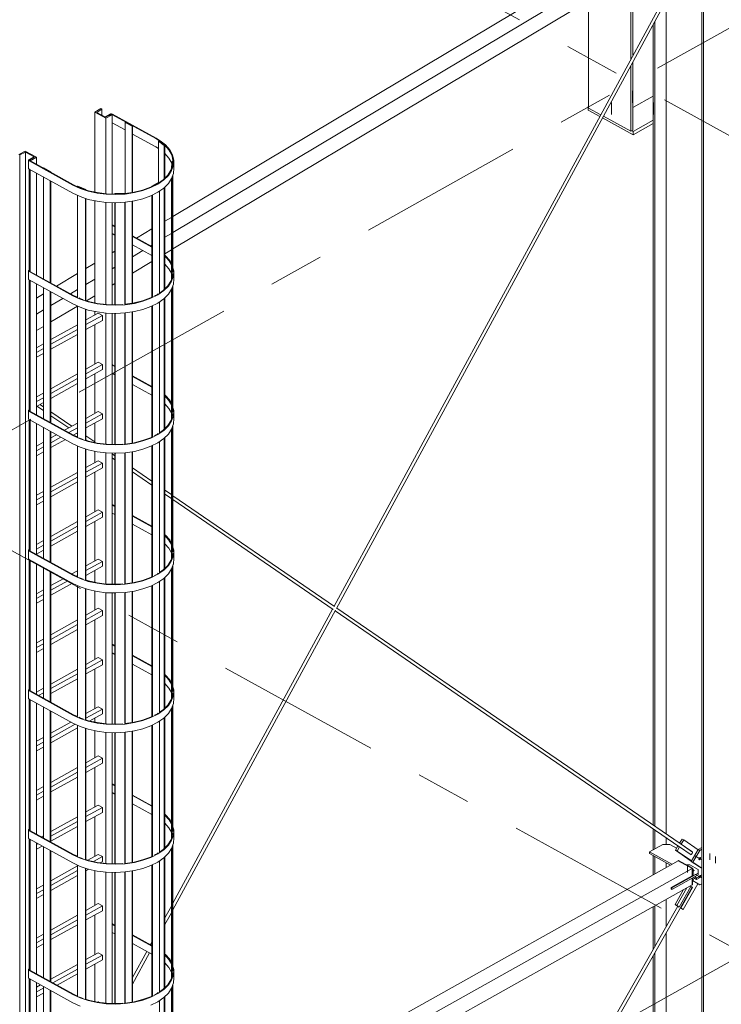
# Model space of a CAD drawing. Header units: millimetres. Extents: x -260 to 160, y -50 to 247.
# Tile 59 of 74: x 14 to 27, y 28 to 46. Entities that reach past the tile are written whole.
import ezdxf

# ---------------------------------------------------------------- set-up
doc = ezdxf.new("R2010")
doc.units = ezdxf.units.MM
for name, pattern in [('XKITLINE00', [0]), ('XKITLINE02', [4, 2, -2]), ('XKITLINE03', [6, 3, -1, 1, -1])]:
    doc.linetypes.add(name, pattern=pattern)
for name, color, linetype, lineweight in [('Element', 2, 'Continuous', 0), ('Spoina', 1, 'Continuous', 0), ('Śruba', 3, 'Continuous', 0)]:
    doc.layers.add(name, color=color, linetype=linetype, lineweight=lineweight)

msp = doc.modelspace()

# ---------------------------------------------------------------- hatches: boundary and pattern name
at = {"layer": 'Śruba'}
for points in [[(26.103, 30.915), (26.107, 30.92), (26.111, 30.924), (26.116, 30.927), (26.12, 30.929), (26.124, 30.93), (26.128, 30.93), (26.132, 30.929), (26.135, 30.926), (26.137, 30.923), (26.138, 30.919), (26.139, 30.914), (26.139, 30.908), (26.138, 30.903), (26.136, 30.897), (26.133, 30.891), (26.13, 30.886), (26.126, 30.881), (26.122, 30.877), (26.117, 30.874), (26.113, 30.872), (26.108, 30.871), (26.104, 30.871), (26.101, 30.872), (26.098, 30.875), (26.096, 30.878), (26.094, 30.882), (26.094, 30.887), (26.094, 30.892), (26.095, 30.898), (26.097, 30.904), (26.1, 30.909)], [(25.995, 30.671), (25.99, 30.672), (25.986, 30.673), (25.982, 30.675), (25.979, 30.677), (25.976, 30.68), (25.975, 30.682), (25.974, 30.685), (25.975, 30.688), (25.976, 30.69), (25.979, 30.693), (25.982, 30.695), (25.986, 30.696), (25.99, 30.698), (25.995, 30.698), (25.999, 30.699), (26.004, 30.698), (26.009, 30.698), (26.013, 30.696), (26.017, 30.695), (26.02, 30.693), (26.023, 30.69), (26.024, 30.688), (26.024, 30.685), (26.024, 30.682), (26.023, 30.68), (26.02, 30.677), (26.017, 30.675), (26.013, 30.673), (26.009, 30.672), (26.004, 30.671), (25.999, 30.671)], [(26.103, 30.586), (26.107, 30.591), (26.111, 30.595), (26.116, 30.598), (26.12, 30.6), (26.124, 30.601), (26.128, 30.601), (26.132, 30.6), (26.135, 30.598), (26.137, 30.594), (26.138, 30.59), (26.139, 30.585), (26.139, 30.58), (26.138, 30.574), (26.136, 30.568), (26.133, 30.563), (26.13, 30.558), (26.126, 30.553), (26.121, 30.549), (26.117, 30.546), (26.113, 30.543), (26.108, 30.542), (26.104, 30.543), (26.101, 30.544), (26.098, 30.546), (26.096, 30.549), (26.094, 30.554), (26.094, 30.558), (26.094, 30.564), (26.095, 30.57), (26.097, 30.575), (26.1, 30.581)]]:
    msp.add_hatch(color=256, dxfattribs=at).paths.add_polyline_path(points, flags=17)

# ---------------------------------------------------------------- linework, layer by layer
at = {"layer": 'Element', "linetype": 'XKITLINE00', "lineweight": 0}
for p, q in [((16.583, 42.529), (25.666, 47.958)), ((16.583, 42.238), (25.92, 47.818)), ((26.155, 14.248), (26.155, 47.715)), ((26.187, 47.697), (26.187, 14.231)), ((16.583, 41.941), (25.928, 47.526)), ((19.54, 35.427), (25.985, 47.314)), ((19.499, 35.471), (25.731, 46.963)), ((24.867, 45.37), (24.867, 46.892)), ((24.908, 45.446), (24.908, 46.916)), ((24.106, 44.489), (24.106, 46.437)), ((25.51, 31.345), (25.51, 46.437)), ((25.274, 31.507), (25.274, 46.002)), ((25.306, 31.485), (25.306, 46.061)), ((24.908, 44.093), (24.908, 45.327)), ((24.867, 44.07), (24.867, 45.251)), ((24.908, 44.503), (25.274, 44.708)), ((15.166, 44.417), (15.279, 44.481)), ((15.369, 44.305), (15.166, 44.417)), ((15.166, 42.97), (15.166, 44.417)), ((15.295, 44.472), (15.204, 44.413)), ((15.204, 44.413), (15.36, 44.327)), ((15.279, 44.481), (15.295, 44.472)), ((15.295, 44.363), (15.295, 44.472)), ((24.1, 44.514), (24.106, 44.517)), ((24.1, 44.455), (24.1, 44.514)), ((24.1, 44.514), (24.106, 44.512)), ((24.1, 44.455), (24.308, 44.341)), ((24.106, 44.489), (24.324, 44.369)), ((15.353, 44.331), (15.439, 44.379)), ((15.353, 44.331), (15.363, 44.325)), ((15.36, 44.327), (15.466, 44.377)), ((15.363, 44.325), (15.449, 44.373)), ((15.482, 44.369), (15.369, 44.305)), ((15.369, 42.94), (15.369, 44.305)), ((15.439, 44.379), (15.455, 44.384)), ((15.458, 44.376), (15.449, 44.373)), ((15.455, 44.384), (15.473, 44.384)), ((15.47, 44.376), (15.458, 44.376)), ((15.466, 44.377), (15.482, 44.369)), ((15.479, 44.373), (15.47, 44.376)), ((15.473, 44.384), (15.489, 44.379)), ((15.479, 44.373), (16.271, 43.937)), ((15.482, 42.935), (15.482, 44.369)), ((15.482, 44.223), (15.715, 44.095)), ((15.489, 44.379), (16.281, 43.943)), ((15.715, 44.232), (15.725, 44.238)), ((15.715, 44.232), (15.842, 44.162)), ((15.715, 42.942), (15.715, 44.232)), ((15.725, 44.238), (15.852, 44.168)), ((24.358, 44.313), (24.912, 44.008)), ((24.374, 44.342), (24.867, 44.07)), ((24.912, 44.067), (25.274, 44.27)), ((15.842, 44.162), (15.852, 44.168)), ((15.842, 42.961), (15.842, 44.162)), ((15.852, 42.962), (15.852, 44.168)), ((24.867, 44.07), (24.908, 44.093)), ((24.887, 44.081), (24.912, 44.067)), ((24.912, 44.008), (25.274, 44.211)), ((24.912, 44.067), (24.912, 44.008)), ((15.852, 44.019), (16.271, 43.789)), ((16.271, 43.937), (16.341, 43.895)), ((16.281, 43.943), (16.352, 43.9)), ((16.335, 43.898), (16.323, 43.894)), ((16.323, 43.894), (16.426, 43.813)), ((16.323, 43.147), (16.323, 43.894)), ((16.438, 43.817), (16.335, 43.898)), ((16.438, 43.818), (16.341, 43.895)), ((16.352, 43.9), (16.45, 43.822)), ((13.795, 43.649), (13.909, 43.713)), ((13.917, 43.691), (13.811, 43.641)), ((14.111, 43.601), (13.909, 43.713)), ((13.917, 2.418), (13.917, 43.691)), ((14.073, 43.605), (13.917, 43.691)), ((16.271, 43.789), (16.323, 43.757)), ((16.426, 43.813), (16.438, 43.817)), ((16.426, 43.215), (16.426, 43.813)), ((16.511, 43.733), (16.438, 43.818)), ((16.438, 43.226), (16.438, 43.817)), ((16.45, 43.822), (16.525, 43.736)), ((16.56, 43.643), (16.511, 43.733)), ((16.525, 43.736), (16.574, 43.645)), ((13.811, 43.641), (13.795, 43.649)), ((13.811, 2.368), (13.811, 43.641)), ((13.971, 43.552), (13.98, 43.561)), ((13.971, 43.542), (13.971, 43.552)), ((13.971, 43.404), (13.971, 43.552)), ((13.981, 43.533), (13.971, 43.542)), ((13.98, 43.561), (14.066, 43.609)), ((13.981, 43.533), (14.772, 43.097)), ((13.983, 43.546), (14.073, 43.605)), ((13.998, 43.537), (13.983, 43.546)), ((13.991, 43.556), (13.985, 43.55)), ((13.985, 43.55), (13.985, 43.544)), ((13.985, 43.544), (13.991, 43.539)), ((13.991, 43.556), (14.076, 43.604)), ((13.991, 43.539), (14.782, 43.103)), ((14.111, 43.601), (13.998, 43.537)), ((13.998, 43.535), (13.998, 43.537)), ((14.066, 43.609), (14.076, 43.604)), ((14.111, 43.472), (14.111, 43.601)), ((16.438, 43.669), (16.511, 43.585)), ((16.511, 43.585), (16.56, 43.495)), ((16.569, 43.522), (16.554, 43.423)), ((16.582, 43.55), (16.56, 43.643)), ((16.583, 43.521), (16.569, 43.522)), ((16.569, 43.422), (16.583, 43.521)), ((16.574, 43.645), (16.596, 43.55)), ((16.577, 43.456), (16.582, 43.55)), ((16.596, 43.55), (16.591, 43.455)), ((16.596, 43.402), (16.596, 43.55)), ((13.971, 43.404), (13.971, 43.394)), ((13.971, 43.394), (13.981, 43.385)), ((13.981, 43.385), (14.772, 42.949)), ((13.983, 41.542), (13.983, 43.384)), ((13.998, 41.53), (13.998, 43.375)), ((14.237, 43.403), (14.247, 43.409)), ((14.237, 43.403), (14.363, 43.334)), ((14.247, 43.409), (14.373, 43.339)), ((14.363, 43.334), (14.373, 43.339)), ((14.373, 43.328), (14.373, 43.339)), ((16.487, 43.275), (16.545, 43.364)), ((16.559, 43.362), (16.5, 43.272)), ((16.545, 43.364), (16.577, 43.456)), ((16.554, 43.423), (16.569, 43.422)), ((16.554, 43.39), (16.554, 43.423)), ((16.591, 43.455), (16.559, 43.362)), ((16.56, 43.495), (16.563, 43.481)), ((16.591, 43.307), (16.596, 43.402)), ((14.111, 41.468), (14.111, 43.313)), ((14.237, 41.399), (14.237, 43.244)), ((14.363, 41.329), (14.363, 43.174)), ((14.373, 41.324), (14.373, 43.168)), ((16.327, 43.149), (16.201, 43.078)), ((16.3, 43.12), (16.405, 43.193)), ((16.417, 43.189), (16.31, 43.114)), ((16.337, 43.143), (16.327, 43.149)), ((16.405, 43.193), (16.487, 43.275)), ((16.5, 43.272), (16.417, 43.189)), ((16.5, 43.124), (16.559, 43.213)), ((16.554, 41.386), (16.554, 43.206)), ((16.559, 43.213), (16.591, 43.307)), ((16.569, 41.418), (16.569, 43.241)), ((16.583, 41.517), (16.583, 43.284)), ((14.903, 43.036), (14.772, 43.097)), ((14.782, 43.103), (14.911, 43.042)), ((14.853, 43.068), (14.861, 43.074)), ((14.853, 43.068), (14.999, 43.011)), ((14.861, 43.074), (15.007, 43.018)), ((15.05, 42.987), (14.903, 43.036)), ((14.911, 43.042), (15.056, 42.994)), ((14.999, 43.011), (15.007, 43.018)), ((15.007, 43.01), (15.007, 43.018)), ((15.209, 42.952), (15.05, 42.987)), ((15.056, 42.994), (15.213, 42.959)), ((15.716, 42.942), (15.879, 42.966)), ((15.879, 42.966), (16.033, 43.005)), ((16.04, 42.998), (15.884, 42.959)), ((16.033, 43.005), (16.175, 43.056)), ((16.184, 43.05), (16.04, 42.998)), ((16.175, 43.056), (16.3, 43.12)), ((16.31, 43.114), (16.184, 43.05)), ((16.201, 43.078), (16.212, 43.073)), ((16.201, 43.07), (16.201, 43.078)), ((16.212, 43.073), (16.337, 43.143)), ((16.31, 42.966), (16.417, 43.041)), ((16.337, 41.139), (16.337, 42.985)), ((16.417, 43.041), (16.5, 43.124)), ((16.426, 41.21), (16.426, 43.05)), ((16.438, 41.813), (16.438, 43.062)), ((14.772, 42.949), (14.903, 42.887)), ((14.853, 41.063), (14.853, 42.911)), ((14.903, 42.887), (15.05, 42.838)), ((14.999, 41.007), (14.999, 42.855)), ((15.007, 41.006), (15.007, 42.853)), ((15.05, 42.838), (15.209, 42.803)), ((15.166, 40.965), (15.166, 42.813)), ((15.376, 42.931), (15.209, 42.952)), ((15.209, 42.803), (15.376, 42.782)), ((15.213, 42.959), (15.378, 42.939)), ((15.548, 42.925), (15.376, 42.931)), ((15.378, 42.939), (15.547, 42.933)), ((15.71, 42.95), (15.532, 42.941)), ((15.532, 42.941), (15.534, 42.933)), ((15.532, 42.933), (15.532, 42.941)), ((15.534, 42.933), (15.712, 42.942)), ((15.547, 42.933), (15.674, 42.94)), ((15.718, 42.934), (15.548, 42.925)), ((15.674, 42.94), (15.716, 42.942)), ((15.712, 42.942), (15.71, 42.95)), ((15.884, 42.959), (15.718, 42.934)), ((15.718, 42.786), (15.884, 42.81)), ((15.842, 40.957), (15.842, 42.804)), ((15.852, 40.958), (15.852, 42.806)), ((15.884, 42.81), (16.04, 42.849)), ((16.04, 42.849), (16.184, 42.902)), ((16.184, 42.902), (16.31, 42.966)), ((16.201, 41.065), (16.201, 42.911)), ((16.212, 41.068), (16.212, 42.916)), ((15.369, 40.935), (15.369, 42.783)), ((15.376, 42.782), (15.548, 42.776)), ((15.482, 40.931), (15.482, 42.779)), ((15.532, 40.929), (15.532, 42.777)), ((15.534, 40.928), (15.534, 42.777)), ((15.548, 42.776), (15.718, 42.786)), ((15.712, 40.937), (15.712, 42.786)), ((15.715, 40.938), (15.715, 42.786)), ((16.438, 42.442), (16.554, 42.512)), ((15.482, 42.377), (15.489, 42.374)), ((15.482, 42.367), (15.532, 42.339)), ((15.489, 42.374), (15.532, 42.35)), ((15.924, 42.135), (16.201, 42.301)), ((15.482, 42.219), (15.532, 42.191)), ((15.712, 42.252), (15.715, 42.25)), ((15.712, 42.241), (15.715, 42.239)), ((15.712, 42.092), (15.715, 42.09)), ((15.852, 42.175), (16.201, 41.982)), ((15.852, 42.163), (16.201, 41.971)), ((16.438, 42.151), (16.554, 42.22)), ((15.482, 41.871), (15.532, 41.901)), ((15.712, 42.008), (15.715, 42.01)), ((15.852, 42.015), (16.201, 41.822)), ((15.852, 41.8), (16.039, 41.912)), ((16.178, 41.995), (16.201, 42.009)), ((16.438, 41.854), (16.554, 41.923)), ((15.712, 41.717), (15.715, 41.719)), ((16.438, 41.827), (16.45, 41.817)), ((16.438, 41.222), (16.438, 41.813)), ((16.511, 41.729), (16.438, 41.813)), ((16.45, 41.817), (16.525, 41.732)), ((16.554, 41.649), (16.511, 41.729)), ((16.525, 41.732), (16.554, 41.677)), ((13.971, 41.548), (13.98, 41.557)), ((13.971, 41.538), (13.971, 41.548)), ((13.971, 41.399), (13.971, 41.548)), ((13.98, 41.557), (13.983, 41.558)), ((13.985, 41.54), (13.985, 41.54)), ((15.007, 41.587), (15.166, 41.682)), ((15.482, 41.579), (15.532, 41.61)), ((15.852, 41.503), (16.201, 41.712)), ((16.438, 41.664), (16.511, 41.58)), ((16.511, 41.58), (16.554, 41.501)), ((16.583, 41.6), (16.596, 41.546)), ((16.596, 41.546), (16.591, 41.451)), ((16.596, 41.397), (16.596, 41.546)), ((13.981, 41.529), (13.971, 41.538)), ((13.971, 41.399), (13.971, 41.389)), ((13.971, 41.389), (13.981, 41.38)), ((13.981, 41.529), (14.772, 41.093)), ((13.981, 41.38), (14.772, 40.944)), ((13.983, 39.011), (13.983, 41.379)), ((13.985, 41.54), (13.991, 41.534)), ((13.991, 41.534), (14.782, 41.099)), ((13.998, 39), (13.998, 41.371)), ((14.474, 41.268), (14.853, 41.494)), ((15.007, 41.296), (15.166, 41.39)), ((15.712, 41.42), (15.715, 41.422)), ((16.545, 41.359), (16.566, 41.418)), ((16.591, 41.451), (16.559, 41.357)), ((16.571, 41.434), (16.577, 41.452)), ((16.577, 41.452), (16.579, 41.487)), ((16.591, 41.302), (16.596, 41.397)), ((14.111, 38.937), (14.111, 41.308)), ((14.237, 38.868), (14.237, 41.239)), ((14.728, 41.129), (14.853, 41.203)), ((15.482, 41.282), (15.532, 41.312)), ((16.417, 41.185), (16.31, 41.11)), ((16.337, 41.142), (16.405, 41.189)), ((16.405, 41.189), (16.487, 41.271)), ((16.5, 41.268), (16.417, 41.185)), ((16.487, 41.271), (16.545, 41.359)), ((16.559, 41.357), (16.5, 41.268)), ((16.5, 41.119), (16.559, 41.209)), ((16.554, 38.855), (16.554, 41.202)), ((16.559, 41.209), (16.591, 41.302)), ((16.569, 38.887), (16.569, 41.237)), ((16.583, 38.986), (16.583, 41.279)), ((14.111, 41.051), (14.237, 41.126)), ((14.363, 38.798), (14.363, 41.17)), ((14.373, 38.793), (14.373, 41.164)), ((14.373, 40.917), (14.589, 41.045)), ((14.903, 41.032), (14.772, 41.093)), ((14.782, 41.099), (14.853, 41.066)), ((14.882, 41.052), (14.911, 41.038)), ((15.05, 40.982), (14.903, 41.032)), ((14.911, 41.038), (14.959, 41.022)), ((15.001, 41.008), (15.056, 40.99)), ((15.015, 41.003), (15.166, 41.093)), ((16.033, 41), (16.175, 41.052)), ((16.184, 41.046), (16.04, 40.993)), ((16.175, 41.052), (16.21, 41.07)), ((16.31, 41.11), (16.184, 41.046)), ((16.251, 41.09), (16.3, 41.115)), ((16.3, 41.115), (16.318, 41.128)), ((16.31, 40.961), (16.417, 41.036)), ((16.417, 41.036), (16.5, 41.119)), ((16.426, 38.68), (16.426, 41.046)), ((16.438, 39.282), (16.438, 41.057)), ((14.111, 40.76), (14.237, 40.835)), ((14.373, 40.62), (14.853, 40.906)), ((14.772, 40.944), (14.903, 40.883)), ((14.853, 38.532), (14.853, 40.907)), ((14.903, 40.883), (15.05, 40.834)), ((14.999, 38.476), (14.999, 40.851)), ((15.007, 38.475), (15.007, 40.848)), ((15.209, 40.947), (15.05, 40.982)), ((15.05, 40.834), (15.209, 40.799)), ((15.056, 40.99), (15.213, 40.955)), ((15.376, 40.926), (15.209, 40.947)), ((15.213, 40.955), (15.378, 40.934)), ((15.548, 40.921), (15.376, 40.926)), ((15.378, 40.934), (15.534, 40.929)), ((15.54, 40.929), (15.547, 40.928)), ((15.547, 40.928), (15.674, 40.936)), ((15.718, 40.93), (15.548, 40.921)), ((15.712, 40.938), (15.716, 40.938)), ((15.716, 40.938), (15.879, 40.962)), ((15.884, 40.955), (15.718, 40.93)), ((15.879, 40.962), (16.033, 41)), ((16.04, 40.993), (15.884, 40.955)), ((15.884, 40.806), (16.04, 40.845)), ((16.04, 40.845), (16.184, 40.897)), ((16.184, 40.897), (16.31, 40.961)), ((16.201, 38.535), (16.201, 40.906)), ((16.212, 38.538), (16.212, 40.911)), ((16.337, 38.608), (16.337, 40.98)), ((15.007, 40.654), (15.229, 40.778)), ((15.007, 40.569), (15.305, 40.736)), ((15.166, 40.742), (15.166, 40.808)), ((15.209, 40.799), (15.376, 40.778)), ((15.229, 40.778), (15.305, 40.736)), ((15.305, 40.736), (15.305, 40.647)), ((15.369, 38.405), (15.369, 40.779)), ((15.376, 40.778), (15.548, 40.772)), ((15.482, 38.4), (15.482, 40.774)), ((15.532, 38.398), (15.532, 40.773)), ((15.534, 38.398), (15.534, 40.773)), ((15.548, 40.772), (15.718, 40.782)), ((15.712, 38.407), (15.712, 40.781)), ((15.715, 38.407), (15.715, 40.781)), ((15.718, 40.782), (15.884, 40.806)), ((15.842, 38.426), (15.842, 40.8)), ((15.852, 38.427), (15.852, 40.801)), ((14.111, 40.463), (14.237, 40.538)), ((14.373, 40.298), (14.853, 40.567)), ((14.373, 40.214), (14.853, 40.482)), ((15.007, 40.48), (15.305, 40.647)), ((15.166, 39.852), (15.166, 40.569)), ((14.373, 40.125), (14.853, 40.393)), ((14.111, 40.152), (14.237, 40.222)), ((14.111, 40.067), (14.237, 40.137)), ((14.111, 39.978), (14.237, 40.048)), ((15.007, 39.763), (15.229, 39.887)), ((15.007, 39.678), (15.305, 39.845)), ((15.229, 39.887), (15.305, 39.845)), ((15.305, 39.845), (15.305, 39.756)), ((15.482, 39.846), (15.489, 39.844)), ((15.482, 39.837), (15.532, 39.809)), ((15.489, 39.844), (15.532, 39.82)), ((14.373, 39.407), (14.853, 39.676)), ((14.373, 39.323), (14.853, 39.591)), ((15.007, 39.589), (15.305, 39.756)), ((15.166, 38.961), (15.166, 39.678)), ((15.482, 39.688), (15.532, 39.66)), ((15.712, 39.721), (15.715, 39.719)), ((15.712, 39.71), (15.715, 39.708)), ((15.852, 39.644), (16.201, 39.451)), ((15.852, 39.633), (16.201, 39.44)), ((14.373, 39.234), (14.853, 39.502)), ((15.712, 39.561), (15.715, 39.56)), ((15.852, 39.484), (16.201, 39.292)), ((14.111, 39.261), (14.237, 39.331)), ((14.111, 39.176), (14.237, 39.246)), ((16.438, 39.296), (16.45, 39.287)), ((16.438, 38.691), (16.438, 39.282)), ((16.511, 39.198), (16.438, 39.282)), ((16.45, 39.287), (16.525, 39.201)), ((14.111, 39.087), (14.237, 39.157)), ((14.121, 39.092), (14.237, 39.013)), ((14.176, 39.123), (14.237, 39.082)), ((16.438, 39.134), (16.511, 39.05)), ((16.554, 39.118), (16.511, 39.198)), ((16.511, 39.05), (16.554, 38.97)), ((16.525, 39.201), (16.554, 39.146)), ((16.583, 39.07), (16.596, 39.015)), ((13.971, 39.017), (13.98, 39.026)), ((13.971, 39.007), (13.971, 39.017)), ((13.971, 38.869), (13.971, 39.017)), ((13.981, 38.998), (13.971, 39.007)), ((13.971, 38.869), (13.971, 38.858)), ((13.98, 39.026), (13.983, 39.027)), ((13.981, 38.998), (14.772, 38.562)), ((13.985, 39.01), (13.985, 39.009)), ((13.985, 39.009), (13.991, 39.004)), ((13.991, 39.004), (14.782, 38.568)), ((14.373, 38.988), (14.752, 38.729)), ((14.373, 38.919), (14.696, 38.698)), ((15.007, 38.872), (15.229, 38.996)), ((15.007, 38.787), (15.305, 38.954)), ((15.229, 38.996), (15.305, 38.954)), ((15.305, 38.954), (15.305, 38.865)), ((16.545, 38.829), (16.566, 38.887)), ((16.591, 38.92), (16.559, 38.827)), ((16.571, 38.903), (16.577, 38.921)), ((16.577, 38.921), (16.579, 38.956)), ((16.596, 39.015), (16.591, 38.92)), ((16.591, 38.772), (16.596, 38.867)), ((16.596, 38.867), (16.596, 39.015)), ((13.971, 38.858), (13.981, 38.85)), ((13.981, 38.85), (14.772, 38.414)), ((13.983, 36.48), (13.983, 38.849)), ((13.998, 36.469), (13.998, 38.84)), ((14.111, 36.407), (14.111, 38.778)), ((14.237, 36.338), (14.237, 38.709)), ((14.622, 38.656), (14.853, 38.785)), ((14.698, 38.614), (14.853, 38.701)), ((15.007, 38.698), (15.305, 38.865)), ((15.166, 38.435), (15.166, 38.787)), ((16.405, 38.658), (16.487, 38.74)), ((16.5, 38.737), (16.417, 38.654)), ((16.487, 38.74), (16.545, 38.829)), ((16.559, 38.827), (16.5, 38.737)), ((16.559, 38.678), (16.591, 38.772)), ((16.569, 36.356), (16.569, 38.706)), ((16.583, 36.455), (16.583, 38.749)), ((14.363, 36.268), (14.363, 38.639)), ((14.373, 36.262), (14.373, 38.633)), ((14.373, 38.517), (14.478, 38.575)), ((14.373, 38.432), (14.554, 38.534)), ((14.903, 38.501), (14.772, 38.562)), ((14.778, 38.57), (14.853, 38.612)), ((14.782, 38.568), (14.853, 38.535)), ((14.836, 38.602), (14.853, 38.59)), ((14.882, 38.521), (14.911, 38.507)), ((15.007, 38.553), (15.166, 38.445)), ((16.033, 38.47), (16.175, 38.521)), ((16.184, 38.515), (16.04, 38.463)), ((16.175, 38.521), (16.21, 38.539)), ((16.31, 38.579), (16.184, 38.515)), ((16.251, 38.56), (16.3, 38.585)), ((16.3, 38.585), (16.318, 38.597)), ((16.417, 38.654), (16.31, 38.579)), ((16.337, 38.611), (16.405, 38.658)), ((16.417, 38.505), (16.5, 38.589)), ((16.426, 36.149), (16.426, 38.515)), ((16.438, 36.752), (16.438, 38.527)), ((16.5, 38.589), (16.559, 38.678)), ((16.554, 36.324), (16.554, 38.671)), ((14.111, 38.37), (14.237, 38.44)), ((14.111, 38.285), (14.237, 38.355)), ((14.373, 38.343), (14.635, 38.489)), ((14.772, 38.414), (14.903, 38.352)), ((14.853, 36.002), (14.853, 38.376)), ((15.05, 38.452), (14.903, 38.501)), ((14.903, 38.352), (15.05, 38.303)), ((14.911, 38.507), (14.959, 38.491)), ((15.001, 38.477), (15.056, 38.459)), ((15.007, 38.484), (15.032, 38.467)), ((15.209, 38.416), (15.05, 38.452)), ((15.056, 38.459), (15.213, 38.424)), ((15.376, 38.396), (15.209, 38.416)), ((15.213, 38.424), (15.378, 38.403)), ((15.548, 38.39), (15.376, 38.396)), ((15.378, 38.403), (15.534, 38.398)), ((15.54, 38.398), (15.547, 38.398)), ((15.547, 38.398), (15.674, 38.405)), ((15.718, 38.399), (15.548, 38.39)), ((15.712, 38.407), (15.716, 38.407)), ((15.716, 38.407), (15.879, 38.431)), ((15.884, 38.424), (15.718, 38.399)), ((15.879, 38.431), (16.033, 38.47)), ((16.04, 38.463), (15.884, 38.424)), ((16.04, 38.314), (16.184, 38.366)), ((16.184, 38.366), (16.31, 38.431)), ((16.201, 36.004), (16.201, 38.375)), ((16.212, 36.007), (16.212, 38.381)), ((16.31, 38.431), (16.417, 38.505)), ((16.337, 36.078), (16.337, 38.45)), ((14.111, 38.196), (14.237, 38.266)), ((14.999, 35.945), (14.999, 38.32)), ((15.007, 35.945), (15.007, 38.318)), ((15.05, 38.303), (15.209, 38.268)), ((15.166, 38.07), (15.166, 38.278)), ((15.209, 38.268), (15.376, 38.247)), ((15.369, 35.874), (15.369, 38.248)), ((15.376, 38.247), (15.548, 38.241)), ((15.482, 35.869), (15.482, 38.244)), ((15.482, 38.228), (15.532, 38.193)), ((15.482, 38.159), (15.532, 38.124)), ((15.532, 35.868), (15.532, 38.242)), ((15.534, 35.867), (15.534, 38.242)), ((15.548, 38.241), (15.718, 38.251)), ((15.712, 35.876), (15.712, 38.251)), ((15.715, 35.876), (15.715, 38.251)), ((15.718, 38.251), (15.884, 38.275)), ((15.842, 35.895), (15.842, 38.269)), ((15.852, 35.897), (15.852, 38.271)), ((15.884, 38.275), (16.04, 38.314)), ((15.007, 37.981), (15.229, 38.105)), ((15.007, 37.897), (15.305, 38.063)), ((15.229, 38.105), (15.305, 38.063)), ((15.305, 38.063), (15.305, 37.974)), ((15.712, 38.07), (15.715, 38.068)), ((15.712, 38.001), (15.715, 37.998)), ((14.373, 37.626), (14.853, 37.894)), ((14.373, 37.541), (14.853, 37.81)), ((15.007, 37.807), (15.305, 37.974)), ((15.166, 37.179), (15.166, 37.896)), ((15.852, 37.974), (16.201, 37.734)), ((15.852, 37.905), (16.201, 37.665)), ((14.373, 37.452), (14.853, 37.721)), ((14.111, 37.479), (14.237, 37.549)), ((14.111, 37.394), (14.237, 37.465)), ((16.438, 37.571), (16.554, 37.491)), ((16.438, 37.502), (16.554, 37.422)), ((16.583, 37.471), (19.508, 35.464)), ((14.111, 37.305), (14.237, 37.375)), ((15.482, 37.315), (15.489, 37.313)), ((15.482, 37.306), (15.532, 37.278)), ((15.489, 37.313), (15.532, 37.289)), ((16.583, 37.402), (19.481, 35.414)), ((15.007, 37.09), (15.229, 37.214)), ((15.007, 37.006), (15.305, 37.173)), ((15.007, 36.917), (15.305, 37.083)), ((15.229, 37.214), (15.305, 37.173)), ((15.305, 37.173), (15.305, 37.083)), ((15.482, 37.157), (15.532, 37.129)), ((15.712, 37.19), (15.715, 37.189)), ((15.712, 37.179), (15.715, 37.177)), ((15.852, 37.113), (16.201, 36.921)), ((15.852, 37.102), (16.201, 36.91)), ((14.373, 36.735), (14.853, 37.003)), ((14.373, 36.65), (14.853, 36.919)), ((15.166, 36.288), (15.166, 37.005)), ((15.712, 37.031), (15.715, 37.029)), ((15.852, 36.954), (16.201, 36.761)), ((14.373, 36.561), (14.853, 36.83)), ((16.438, 36.765), (16.45, 36.756)), ((16.511, 36.667), (16.438, 36.752)), ((16.438, 36.161), (16.438, 36.751)), ((16.45, 36.756), (16.525, 36.67)), ((14.111, 36.588), (14.237, 36.658)), ((14.111, 36.504), (14.237, 36.574)), ((16.438, 36.603), (16.511, 36.519)), ((16.554, 36.588), (16.511, 36.667)), ((16.525, 36.67), (16.554, 36.615)), ((13.971, 36.487), (13.98, 36.495)), ((13.971, 36.476), (13.971, 36.487)), ((13.971, 36.338), (13.971, 36.487)), ((13.981, 36.467), (13.971, 36.476)), ((13.98, 36.495), (13.983, 36.497)), ((13.981, 36.467), (14.772, 36.032)), ((13.985, 36.479), (13.985, 36.478)), ((13.985, 36.478), (13.991, 36.473)), ((13.991, 36.473), (14.782, 36.037)), ((14.111, 36.414), (14.237, 36.485)), ((16.511, 36.519), (16.554, 36.439)), ((16.591, 36.389), (16.559, 36.296)), ((16.571, 36.373), (16.577, 36.39)), ((16.577, 36.39), (16.579, 36.426)), ((16.583, 36.539), (16.596, 36.485)), ((16.596, 36.485), (16.591, 36.389)), ((16.596, 36.336), (16.596, 36.485)), ((13.971, 36.338), (13.971, 36.328)), ((13.971, 36.328), (13.981, 36.319)), ((13.981, 36.319), (14.772, 35.883)), ((13.983, 33.95), (13.983, 36.318)), ((13.998, 33.938), (13.998, 36.309)), ((14.111, 33.876), (14.111, 36.247)), ((15.007, 36.199), (15.229, 36.324)), ((15.007, 36.115), (15.305, 36.282)), ((15.007, 36.026), (15.305, 36.193)), ((15.229, 36.324), (15.305, 36.282)), ((15.305, 36.282), (15.305, 36.193)), ((16.405, 36.128), (16.487, 36.21)), ((16.5, 36.206), (16.417, 36.123)), ((16.487, 36.21), (16.545, 36.298)), ((16.559, 36.296), (16.5, 36.206)), ((16.545, 36.298), (16.566, 36.357)), ((16.559, 36.147), (16.591, 36.241)), ((16.583, 33.925), (16.583, 36.218)), ((16.591, 36.241), (16.596, 36.336)), ((14.237, 33.807), (14.237, 36.178)), ((14.363, 33.737), (14.363, 36.108)), ((14.373, 33.732), (14.373, 36.103)), ((14.75, 36.055), (14.853, 36.113)), ((14.903, 35.97), (14.772, 36.032)), ((14.782, 36.037), (14.853, 36.004)), ((14.829, 36.015), (14.853, 36.028)), ((15.166, 35.904), (15.166, 36.114)), ((16.31, 36.049), (16.184, 35.984)), ((16.251, 36.029), (16.3, 36.054)), ((16.3, 36.054), (16.318, 36.067)), ((16.417, 36.123), (16.31, 36.049)), ((16.337, 36.08), (16.405, 36.128)), ((16.417, 35.975), (16.5, 36.058)), ((16.5, 36.058), (16.559, 36.147)), ((16.554, 33.794), (16.554, 36.14)), ((16.569, 33.826), (16.569, 36.175)), ((14.373, 35.844), (14.606, 35.974)), ((14.373, 35.759), (14.682, 35.933)), ((14.373, 35.67), (14.762, 35.888)), ((14.772, 35.883), (14.903, 35.822)), ((14.853, 33.471), (14.853, 35.845)), ((14.882, 35.991), (14.911, 35.977)), ((15.05, 35.921), (14.903, 35.97)), ((14.911, 35.977), (14.959, 35.961)), ((15.001, 35.947), (15.056, 35.928)), ((15.209, 35.886), (15.05, 35.921)), ((15.056, 35.928), (15.213, 35.893)), ((15.376, 35.865), (15.209, 35.886)), ((15.213, 35.893), (15.378, 35.873)), ((15.548, 35.859), (15.376, 35.865)), ((15.378, 35.873), (15.534, 35.868)), ((15.54, 35.867), (15.547, 35.867)), ((15.547, 35.867), (15.674, 35.874)), ((15.718, 35.869), (15.548, 35.859)), ((15.712, 35.876), (15.716, 35.876)), ((15.716, 35.876), (15.879, 35.901)), ((15.884, 35.893), (15.718, 35.869)), ((15.879, 35.901), (16.033, 35.939)), ((16.04, 35.932), (15.884, 35.893)), ((16.033, 35.939), (16.175, 35.991)), ((16.184, 35.984), (16.04, 35.932)), ((16.04, 35.784), (16.184, 35.836)), ((16.175, 35.991), (16.21, 36.008)), ((16.184, 35.836), (16.31, 35.9)), ((16.201, 33.473), (16.201, 35.845)), ((16.212, 33.476), (16.212, 35.85)), ((16.31, 35.9), (16.417, 35.975)), ((16.337, 33.547), (16.337, 35.919)), ((16.426, 33.618), (16.426, 35.984)), ((16.438, 34.221), (16.438, 35.996)), ((14.111, 35.697), (14.237, 35.767)), ((14.111, 35.613), (14.237, 35.683)), ((14.903, 35.822), (15.05, 35.773)), ((14.999, 33.415), (14.999, 35.79)), ((15.007, 33.414), (15.007, 35.787)), ((15.05, 35.773), (15.209, 35.737)), ((15.166, 35.397), (15.166, 35.747)), ((15.209, 35.737), (15.376, 35.716)), ((15.369, 33.343), (15.369, 35.717)), ((15.376, 35.716), (15.548, 35.711)), ((15.482, 33.339), (15.482, 35.713)), ((15.532, 33.337), (15.532, 35.711)), ((15.534, 33.336), (15.534, 35.711)), ((15.548, 35.711), (15.718, 35.72)), ((15.712, 33.345), (15.712, 35.72)), ((15.715, 33.346), (15.715, 35.72)), ((15.718, 35.72), (15.884, 35.745)), ((15.842, 33.364), (15.842, 35.738)), ((15.852, 33.366), (15.852, 35.74)), ((15.884, 35.745), (16.04, 35.784)), ((14.111, 35.524), (14.237, 35.594)), ((15.007, 35.309), (15.229, 35.433)), ((15.007, 35.224), (15.305, 35.391)), ((15.007, 35.135), (15.305, 35.302)), ((15.229, 35.433), (15.305, 35.391)), ((15.305, 35.391), (15.305, 35.302)), ((16.583, 30.094), (19.471, 35.42)), ((16.583, 29.975), (19.526, 35.402)), ((19.519, 35.388), (25.736, 31.121)), ((19.546, 35.438), (25.973, 31.027)), ((14.373, 34.953), (14.853, 35.222)), ((14.373, 34.869), (14.853, 35.137)), ((15.166, 34.506), (15.166, 35.224)), ((14.373, 34.78), (14.853, 35.048)), ((14.111, 34.806), (14.237, 34.876)), ((14.111, 34.722), (14.237, 34.792)), ((15.482, 34.785), (15.489, 34.782)), ((15.482, 34.775), (15.532, 34.747)), ((15.489, 34.782), (15.532, 34.758)), ((14.111, 34.633), (14.237, 34.703)), ((15.482, 34.627), (15.532, 34.599)), ((15.712, 34.66), (15.715, 34.658)), ((15.712, 34.649), (15.715, 34.647)), ((15.007, 34.418), (15.229, 34.542)), ((15.007, 34.333), (15.305, 34.5)), ((15.007, 34.244), (15.305, 34.411)), ((15.229, 34.542), (15.305, 34.5)), ((15.305, 34.5), (15.305, 34.411)), ((15.712, 34.5), (15.715, 34.498)), ((15.852, 34.583), (16.201, 34.39)), ((15.852, 34.571), (16.201, 34.379)), ((15.852, 34.423), (16.201, 34.23)), ((14.373, 34.062), (14.853, 34.331)), ((14.373, 33.978), (14.853, 34.246)), ((15.166, 33.616), (15.166, 34.333)), ((16.438, 34.235), (16.45, 34.225)), ((14.373, 33.889), (14.853, 34.157)), ((16.438, 33.63), (16.438, 34.221)), ((16.511, 34.137), (16.438, 34.221)), ((16.438, 34.072), (16.511, 33.988)), ((16.45, 34.225), (16.525, 34.14)), ((16.554, 34.057), (16.511, 34.137)), ((16.525, 34.14), (16.554, 34.085)), ((13.971, 33.956), (13.98, 33.965)), ((13.971, 33.946), (13.971, 33.956)), ((13.971, 33.807), (13.971, 33.956)), ((13.981, 33.937), (13.971, 33.946)), ((13.98, 33.965), (13.983, 33.966)), ((13.981, 33.937), (14.772, 33.501)), ((13.985, 33.948), (13.985, 33.948)), ((13.985, 33.948), (13.991, 33.942)), ((13.991, 33.942), (14.782, 33.507)), ((14.111, 33.916), (14.237, 33.986)), ((14.152, 33.854), (14.237, 33.901)), ((16.511, 33.988), (16.554, 33.909)), ((16.577, 33.86), (16.579, 33.895)), ((16.583, 34.008), (16.596, 33.954)), ((16.596, 33.954), (16.591, 33.859)), ((16.596, 33.805), (16.596, 33.954)), ((13.971, 33.807), (13.971, 33.797)), ((13.971, 33.797), (13.981, 33.788)), ((13.981, 33.788), (14.772, 33.352)), ((13.983, 31.419), (13.983, 33.787)), ((13.998, 31.408), (13.998, 33.779)), ((14.111, 31.345), (14.111, 33.716)), ((14.232, 33.809), (14.237, 33.812)), ((16.487, 33.679), (16.545, 33.767)), ((16.559, 33.765), (16.5, 33.676)), ((16.545, 33.767), (16.566, 33.826)), ((16.591, 33.859), (16.559, 33.765)), ((16.559, 33.617), (16.591, 33.71)), ((16.571, 33.842), (16.577, 33.86)), ((16.591, 33.71), (16.596, 33.805)), ((14.237, 31.276), (14.237, 33.647)), ((14.363, 31.206), (14.363, 33.577)), ((14.373, 31.201), (14.373, 33.572)), ((15.007, 33.527), (15.229, 33.651)), ((15.007, 33.442), (15.305, 33.609)), ((15.078, 33.393), (15.305, 33.52)), ((15.229, 33.651), (15.305, 33.609)), ((15.305, 33.609), (15.305, 33.52)), ((16.31, 33.518), (16.184, 33.454)), ((16.251, 33.498), (16.3, 33.523)), ((16.3, 33.523), (16.318, 33.536)), ((16.417, 33.593), (16.31, 33.518)), ((16.337, 33.55), (16.405, 33.597)), ((16.405, 33.597), (16.487, 33.679)), ((16.5, 33.676), (16.417, 33.593)), ((16.417, 33.444), (16.5, 33.527)), ((16.5, 33.527), (16.559, 33.617)), ((16.554, 31.263), (16.554, 33.61)), ((16.569, 31.295), (16.569, 33.644)), ((16.583, 31.394), (16.583, 33.687)), ((14.373, 33.171), (14.734, 33.373)), ((14.903, 33.439), (14.772, 33.501)), ((14.772, 33.352), (14.903, 33.291)), ((14.782, 33.507), (14.853, 33.473)), ((14.882, 33.46), (14.911, 33.446)), ((15.05, 33.39), (14.903, 33.439)), ((14.911, 33.446), (14.959, 33.43)), ((15.001, 33.416), (15.056, 33.398)), ((15.209, 33.355), (15.05, 33.39)), ((15.056, 33.398), (15.213, 33.363)), ((15.166, 33.373), (15.166, 33.442)), ((15.376, 33.334), (15.209, 33.355)), ((15.213, 33.363), (15.378, 33.342)), ((15.378, 33.342), (15.534, 33.337)), ((15.547, 33.336), (15.674, 33.343)), ((15.712, 33.346), (15.716, 33.346)), ((15.716, 33.346), (15.879, 33.37)), ((15.884, 33.363), (15.718, 33.338)), ((15.879, 33.37), (16.033, 33.408)), ((16.04, 33.401), (15.884, 33.363)), ((16.033, 33.408), (16.175, 33.46)), ((16.184, 33.454), (16.04, 33.401)), ((16.175, 33.46), (16.21, 33.477)), ((16.184, 33.305), (16.31, 33.369)), ((16.31, 33.369), (16.417, 33.444)), ((16.337, 31.016), (16.337, 33.388)), ((16.426, 31.088), (16.426, 33.454)), ((16.438, 31.69), (16.438, 33.465)), ((14.373, 33.087), (14.813, 33.333)), ((14.373, 32.998), (14.853, 33.266)), ((14.853, 30.94), (14.853, 33.315)), ((14.903, 33.291), (15.05, 33.242)), ((14.999, 30.884), (14.999, 33.259)), ((15.007, 30.883), (15.007, 33.256)), ((15.05, 33.242), (15.209, 33.207)), ((15.166, 32.725), (15.166, 33.216)), ((15.209, 33.207), (15.376, 33.186)), ((15.369, 30.813), (15.369, 33.187)), ((15.548, 33.329), (15.376, 33.334)), ((15.376, 33.186), (15.548, 33.18)), ((15.482, 30.808), (15.482, 33.182)), ((15.532, 30.806), (15.532, 33.181)), ((15.534, 30.806), (15.534, 33.18)), ((15.54, 33.337), (15.547, 33.336)), ((15.718, 33.338), (15.548, 33.329)), ((15.548, 33.18), (15.718, 33.19)), ((15.712, 30.815), (15.712, 33.189)), ((15.715, 30.815), (15.715, 33.189)), ((15.718, 33.19), (15.884, 33.214)), ((15.842, 30.834), (15.842, 33.208)), ((15.852, 30.835), (15.852, 33.209)), ((15.884, 33.214), (16.04, 33.253)), ((16.04, 33.253), (16.184, 33.305)), ((16.201, 30.943), (16.201, 33.314)), ((16.212, 30.946), (16.212, 33.319)), ((14.111, 33.025), (14.237, 33.095)), ((14.111, 32.94), (14.237, 33.01)), ((14.111, 32.851), (14.237, 32.921)), ((15.007, 32.636), (15.229, 32.76)), ((15.007, 32.551), (15.305, 32.718)), ((15.007, 32.462), (15.305, 32.629)), ((15.229, 32.76), (15.305, 32.718)), ((15.305, 32.718), (15.305, 32.629)), ((14.373, 32.281), (14.853, 32.549)), ((14.373, 32.196), (14.853, 32.465)), ((15.166, 31.834), (15.166, 32.551)), ((14.373, 32.107), (14.853, 32.375)), ((14.111, 32.134), (14.237, 32.204)), ((14.111, 32.049), (14.237, 32.119)), ((15.482, 32.254), (15.489, 32.252)), ((15.482, 32.244), (15.532, 32.217)), ((15.482, 32.096), (15.532, 32.068)), ((15.489, 32.252), (15.532, 32.228)), ((15.712, 32.129), (15.715, 32.127)), ((15.712, 32.118), (15.715, 32.116)), ((14.111, 31.96), (14.237, 32.03)), ((15.712, 31.969), (15.715, 31.968)), ((15.852, 32.052), (16.201, 31.859)), ((15.852, 32.041), (16.201, 31.848)), ((15.007, 31.745), (15.229, 31.869)), ((15.007, 31.661), (15.305, 31.827)), ((15.007, 31.571), (15.305, 31.738)), ((15.229, 31.869), (15.305, 31.827)), ((15.305, 31.827), (15.305, 31.738)), ((15.852, 31.892), (16.201, 31.7)), ((14.373, 31.39), (14.853, 31.658)), ((14.373, 31.305), (14.853, 31.574)), ((15.166, 30.943), (15.166, 31.66)), ((16.438, 31.704), (16.45, 31.695)), ((16.438, 31.099), (16.438, 31.69)), ((16.511, 31.606), (16.438, 31.69)), ((16.45, 31.695), (16.525, 31.609)), ((16.554, 31.526), (16.511, 31.606)), ((16.525, 31.609), (16.554, 31.554)), ((13.971, 31.425), (13.98, 31.434)), ((13.971, 31.415), (13.971, 31.425)), ((13.971, 31.277), (13.971, 31.425)), ((13.981, 31.406), (13.971, 31.415)), ((13.98, 31.434), (13.983, 31.435)), ((13.981, 31.406), (14.772, 30.97)), ((13.985, 31.418), (13.985, 31.417)), ((13.985, 31.417), (13.991, 31.412)), ((13.991, 31.412), (14.782, 30.976)), ((14.373, 31.216), (14.853, 31.485)), ((16.438, 31.542), (16.511, 31.458)), ((16.511, 31.458), (16.554, 31.378)), ((16.583, 31.478), (16.596, 31.423)), ((16.596, 31.423), (16.591, 31.328)), ((16.596, 31.275), (16.596, 31.423)), ((25.274, 31.058), (25.274, 31.438)), ((25.306, 31.076), (25.306, 31.416)), ((13.971, 31.277), (13.971, 31.266)), ((13.971, 31.266), (13.981, 31.258)), ((13.981, 31.258), (14.772, 30.822)), ((13.983, 28.888), (13.983, 31.257)), ((13.998, 28.877), (13.998, 31.248)), ((14.203, 31.295), (14.237, 31.313)), ((16.487, 31.148), (16.545, 31.237)), ((16.559, 31.234), (16.5, 31.145)), ((16.545, 31.237), (16.566, 31.295)), ((16.591, 31.328), (16.559, 31.234)), ((16.571, 31.311), (16.577, 31.329)), ((16.577, 31.329), (16.579, 31.364)), ((16.591, 31.18), (16.596, 31.275)), ((25.51, 31.155), (25.51, 31.276)), ((25.751, 31.179), (25.796, 31.255)), ((25.826, 31.238), (25.781, 31.161)), ((25.796, 31.255), (25.826, 31.238)), ((26.086, 31.06), (25.826, 31.238)), ((14.111, 28.815), (14.111, 31.186)), ((14.111, 31.158), (14.136, 31.172)), ((14.111, 31.069), (14.216, 31.128)), ((14.237, 28.746), (14.237, 31.117)), ((14.363, 28.676), (14.363, 31.047)), ((14.373, 28.67), (14.373, 31.041)), ((16.417, 31.062), (16.31, 30.987)), ((16.337, 31.019), (16.405, 31.066)), ((16.405, 31.066), (16.487, 31.148)), ((16.5, 31.145), (16.417, 31.062)), ((16.5, 30.997), (16.559, 31.086)), ((16.554, 28.732), (16.554, 31.079)), ((16.559, 31.086), (16.591, 31.18)), ((16.569, 28.764), (16.569, 31.114)), ((16.583, 28.863), (16.583, 31.157)), ((25.208, 31.021), (25.447, 31.155)), ((25.447, 31.155), (25.573, 31.155)), ((25.573, 31.155), (25.696, 31.087)), ((25.721, 31.129), (25.675, 31.052)), ((25.706, 31.036), (25.675, 31.052)), ((25.675, 31.052), (25.963, 30.855)), ((25.752, 31.112), (25.706, 31.036)), ((25.965, 30.858), (25.706, 31.036)), ((25.721, 31.129), (25.752, 31.112)), ((25.959, 30.97), (25.752, 31.112)), ((25.781, 31.161), (25.765, 31.17)), ((25.988, 31.019), (25.781, 31.161)), ((25.962, 30.851), (26.089, 31.066)), ((25.981, 31.018), (25.973, 31.027)), ((25.988, 31.019), (25.973, 31.027)), ((25.992, 30.835), (26.12, 31.049)), ((26.089, 31.066), (26.155, 31.103)), ((26.12, 31.049), (26.089, 31.066)), ((26.12, 31.049), (26.155, 31.069)), ((14.903, 30.909), (14.772, 30.97)), ((14.782, 30.976), (14.853, 30.943)), ((14.882, 30.929), (14.911, 30.915)), ((15.05, 30.86), (14.903, 30.909)), ((14.911, 30.915), (14.959, 30.899)), ((15.001, 30.885), (15.056, 30.867)), ((15.04, 30.872), (15.229, 30.978)), ((15.209, 30.824), (15.05, 30.86)), ((15.056, 30.867), (15.213, 30.832)), ((15.146, 30.847), (15.305, 30.937)), ((15.229, 30.978), (15.305, 30.937)), ((15.266, 30.825), (15.305, 30.847)), ((15.305, 30.937), (15.305, 30.847)), ((15.879, 30.839), (16.033, 30.878)), ((16.04, 30.871), (15.884, 30.832)), ((16.033, 30.878), (16.175, 30.929)), ((16.184, 30.923), (16.04, 30.871)), ((16.175, 30.929), (16.21, 30.947)), ((16.31, 30.987), (16.184, 30.923)), ((16.251, 30.968), (16.3, 30.993)), ((16.3, 30.993), (16.318, 31.005)), ((16.31, 30.839), (16.417, 30.913)), ((16.337, 28.486), (16.337, 30.858)), ((16.417, 30.913), (16.5, 30.997)), ((16.426, 28.557), (16.426, 30.923)), ((16.438, 29.16), (16.438, 30.935)), ((16.583, 25.739), (25.724, 30.861)), ((25.208, 30.992), (25.208, 31.021)), ((25.208, 31.021), (25.612, 30.799)), ((25.208, 30.992), (25.585, 30.784)), ((25.274, 30.609), (25.274, 30.955)), ((25.306, 30.627), (25.306, 30.938)), ((25.734, 30.867), (25.724, 30.861)), ((25.977, 30.722), (25.724, 30.861)), ((25.724, 30.861), (25.977, 30.722)), ((25.734, 30.867), (25.988, 30.727)), ((25.948, 30.977), (25.956, 30.976)), ((25.956, 30.976), (25.969, 30.981)), ((25.959, 30.97), (25.965, 30.979)), ((25.962, 30.851), (25.992, 30.835)), ((26.111, 30.749), (25.962, 30.851)), ((25.969, 30.981), (25.979, 30.991)), ((25.979, 30.991), (25.983, 31.005)), ((25.983, 31.005), (25.981, 31.018)), ((25.983, 31.009), (25.988, 31.019)), ((14.373, 30.499), (14.853, 30.767)), ((14.373, 30.414), (14.853, 30.683)), ((14.772, 30.822), (14.903, 30.76)), ((14.853, 28.41), (14.853, 30.784)), ((14.903, 30.76), (15.05, 30.711)), ((14.999, 28.353), (14.999, 30.728)), ((15.007, 28.353), (15.007, 30.726)), ((15.007, 30.681), (15.059, 30.709)), ((15.05, 30.711), (15.209, 30.676)), ((15.166, 30.052), (15.166, 30.686)), ((15.376, 30.804), (15.209, 30.824)), ((15.209, 30.676), (15.376, 30.655)), ((15.213, 30.832), (15.378, 30.811)), ((15.548, 30.798), (15.376, 30.804)), ((15.378, 30.811), (15.534, 30.806)), ((15.54, 30.806), (15.547, 30.806)), ((15.547, 30.806), (15.674, 30.813)), ((15.718, 30.807), (15.548, 30.798)), ((15.712, 30.815), (15.716, 30.815)), ((15.716, 30.815), (15.879, 30.839)), ((15.884, 30.832), (15.718, 30.807)), ((15.718, 30.659), (15.884, 30.683)), ((15.842, 28.303), (15.842, 30.677)), ((15.852, 28.305), (15.852, 30.679)), ((15.884, 30.683), (16.04, 30.722)), ((16.04, 30.722), (16.184, 30.774)), ((16.184, 30.774), (16.31, 30.839)), ((16.201, 28.412), (16.201, 30.783)), ((16.212, 28.415), (16.212, 30.789)), ((16.583, 25.457), (25.977, 30.722)), ((25.51, 30.741), (25.51, 30.825)), ((25.874, 30.79), (25.935, 30.79)), ((25.935, 30.79), (26.088, 30.706)), ((25.977, 30.722), (25.988, 30.727)), ((25.977, 30.588), (25.977, 30.722)), ((25.977, 30.722), (25.977, 30.588)), ((25.988, 30.727), (25.988, 30.594)), ((26.142, 30.732), (25.992, 30.835)), ((26.088, 30.706), (26.088, 30.636)), ((26.142, 30.732), (26.111, 30.749)), ((26.155, 30.739), (26.142, 30.732)), ((14.373, 30.325), (14.853, 30.594)), ((15.369, 28.282), (15.369, 30.656)), ((15.376, 30.655), (15.548, 30.649)), ((15.482, 28.277), (15.482, 30.652)), ((15.532, 28.276), (15.532, 30.65)), ((15.534, 28.275), (15.534, 30.65)), ((15.548, 30.649), (15.718, 30.659)), ((15.712, 28.284), (15.712, 30.658)), ((15.715, 28.284), (15.715, 30.659)), ((25.977, 30.588), (25.6, 30.377)), ((26.088, 30.636), (25.613, 30.37)), ((26.088, 30.606), (25.613, 30.34)), ((25.977, 30.588), (25.988, 30.594)), ((25.977, 30.425), (25.977, 30.544)), ((25.977, 30.425), (25.977, 30.544)), ((25.988, 30.55), (25.988, 30.43)), ((25.988, 30.504), (25.992, 30.501)), ((25.988, 30.502), (26.087, 30.442)), ((25.992, 30.501), (26.017, 30.546)), ((26.117, 30.425), (25.992, 30.501)), ((25.999, 30.556), (26.057, 30.524)), ((26.025, 30.571), (26.057, 30.554)), ((26.057, 30.554), (26.155, 30.609)), ((26.057, 30.524), (26.155, 30.579)), ((26.057, 30.524), (26.057, 30.554)), ((26.088, 30.606), (26.088, 30.636)), ((14.111, 30.352), (14.237, 30.422)), ((14.111, 30.268), (14.237, 30.338)), ((16.583, 25.16), (25.977, 30.425)), ((19.637, 19.242), (25.981, 30.381)), ((25.6, 30.377), (25.6, 30.347)), ((25.613, 30.37), (25.6, 30.377)), ((25.613, 30.34), (25.6, 30.347)), ((25.613, 30.34), (25.613, 30.37)), ((25.824, 30.339), (25.67, 30.067)), ((25.883, 30.372), (25.7, 30.05)), ((25.957, 30.396), (25.745, 30.023)), ((25.985, 30.378), (25.773, 30.006)), ((26.083, 30.444), (25.818, 29.979)), ((25.966, 30.39), (25.957, 30.396)), ((25.957, 30.396), (25.962, 30.392)), ((25.976, 30.384), (25.966, 30.39)), ((25.976, 30.384), (25.981, 30.381)), ((25.988, 30.43), (25.977, 30.425)), ((25.98, 30.381), (25.985, 30.378)), ((25.981, 30.381), (25.985, 30.378)), ((26.087, 30.442), (26.117, 30.425)), ((26.117, 30.425), (26.155, 30.446)), ((14.111, 30.178), (14.237, 30.249)), ((25.51, 29.669), (25.51, 30.162)), ((15.007, 29.963), (15.229, 30.088)), ((15.007, 29.879), (15.305, 30.046)), ((15.007, 29.79), (15.305, 29.957)), ((15.229, 30.088), (15.305, 30.046)), ((15.305, 30.046), (15.305, 29.957)), ((16.438, 29.826), (16.554, 30.041)), ((19.595, 19.284), (25.719, 30.037)), ((25.274, 29.255), (25.274, 30.03)), ((25.306, 29.312), (25.306, 30.048)), ((25.67, 30.067), (25.7, 30.05)), ((25.67, 30.067), (25.714, 30.04)), ((25.7, 30.05), (25.745, 30.023)), ((25.745, 30.023), (25.714, 30.04)), ((25.773, 30.006), (25.768, 30.009)), ((25.768, 30.008), (25.788, 29.996)), ((25.818, 29.979), (25.773, 30.006)), ((25.818, 29.979), (25.788, 29.996)), ((14.373, 29.608), (14.853, 29.877)), ((14.373, 29.523), (14.853, 29.792)), ((15.166, 29.161), (15.166, 29.878)), ((16.438, 29.707), (16.554, 29.921)), ((14.373, 29.434), (14.853, 29.703)), ((15.482, 29.723), (15.489, 29.721)), ((15.482, 29.714), (15.532, 29.686)), ((15.489, 29.721), (15.532, 29.697)), ((15.712, 29.598), (15.715, 29.597)), ((14.111, 29.461), (14.237, 29.531)), ((14.111, 29.377), (14.237, 29.447)), ((15.482, 29.565), (15.532, 29.537)), ((15.712, 29.587), (15.715, 29.585)), ((15.712, 29.439), (15.715, 29.437)), ((15.852, 29.521), (16.201, 29.329)), ((15.852, 29.51), (16.201, 29.317)), ((25.51, 15.528), (25.51, 29.554)), ((14.111, 29.288), (14.237, 29.358)), ((15.852, 29.362), (16.201, 29.169)), ((16.176, 29.343), (16.201, 29.39)), ((15.007, 29.072), (15.229, 29.197)), ((15.007, 28.988), (15.305, 29.155)), ((15.007, 28.899), (15.305, 29.066)), ((15.229, 29.197), (15.305, 29.155)), ((15.305, 29.155), (15.305, 29.066)), ((15.852, 28.745), (16.109, 29.22)), ((15.852, 28.626), (16.159, 29.192)), ((16.438, 29.173), (16.45, 29.164)), ((16.511, 29.075), (16.438, 29.16)), ((16.438, 28.569), (16.438, 29.159)), ((16.45, 29.164), (16.525, 29.078)), ((16.554, 28.996), (16.511, 29.075)), ((16.525, 29.078), (16.554, 29.023)), ((25.274, 15.677), (25.274, 29.14)), ((25.306, 15.657), (25.306, 29.197)), ((13.971, 28.895), (13.98, 28.903)), ((13.971, 28.884), (13.971, 28.895)), ((13.971, 28.746), (13.971, 28.895)), ((13.981, 28.875), (13.971, 28.884)), ((13.98, 28.903), (13.983, 28.905)), ((13.985, 28.887), (13.985, 28.886)), ((13.985, 28.886), (13.991, 28.881)), ((14.373, 28.717), (14.853, 28.986)), ((14.407, 28.652), (14.853, 28.901)), ((15.166, 28.312), (15.166, 28.988)), ((16.438, 29.011), (16.511, 28.927)), ((16.511, 28.927), (16.554, 28.847)), ((16.583, 28.947), (16.596, 28.893)), ((16.596, 28.893), (16.591, 28.797)), ((16.596, 28.744), (16.596, 28.893)), ((13.971, 28.746), (13.971, 28.736)), ((13.971, 28.736), (13.981, 28.727)), ((13.981, 28.875), (14.772, 28.44)), ((13.981, 28.727), (14.772, 28.291)), ((13.983, 26.358), (13.983, 28.726)), ((13.991, 28.881), (14.782, 28.445)), ((13.998, 26.346), (13.998, 28.717)), ((14.487, 28.607), (14.853, 28.812)), ((16.487, 28.618), (16.545, 28.706)), ((16.559, 28.704), (16.5, 28.614)), ((16.545, 28.706), (16.566, 28.765)), ((16.591, 28.797), (16.559, 28.704)), ((16.571, 28.781), (16.577, 28.798)), ((16.577, 28.798), (16.579, 28.833)), ((16.591, 28.649), (16.596, 28.744)), ((14.111, 26.284), (14.111, 28.655)), ((14.111, 28.57), (14.187, 28.613)), ((14.111, 28.486), (14.237, 28.556)), ((14.237, 26.215), (14.237, 28.586)), ((16.417, 28.531), (16.31, 28.457)), ((16.337, 28.488), (16.405, 28.536)), ((16.405, 28.536), (16.487, 28.618)), ((16.5, 28.614), (16.417, 28.531)), ((16.5, 28.466), (16.559, 28.555)), ((16.554, 26.202), (16.554, 28.548)), ((16.559, 28.555), (16.591, 28.649)), ((16.569, 26.234), (16.569, 28.583)), ((16.583, 26.333), (16.583, 28.626)), ((14.111, 28.397), (14.237, 28.467)), ((14.363, 26.145), (14.363, 28.516)), ((14.373, 26.14), (14.373, 28.511)), ((14.903, 28.378), (14.772, 28.44)), ((14.782, 28.445), (14.853, 28.412)), ((14.882, 28.399), (14.911, 28.385)), ((15.05, 28.329), (14.903, 28.378)), ((14.911, 28.385), (14.959, 28.369)), ((15.001, 28.355), (15.056, 28.336)), ((15.712, 28.486), (15.715, 28.493)), ((15.712, 28.367), (15.715, 28.373)), ((16.033, 28.347), (16.175, 28.399)), ((16.184, 28.392), (16.04, 28.34)), ((16.175, 28.399), (16.21, 28.416)), ((16.31, 28.457), (16.184, 28.392)), ((16.251, 28.437), (16.3, 28.462)), ((16.3, 28.462), (16.318, 28.475)), ((16.31, 28.308), (16.417, 28.383)), ((16.417, 28.383), (16.5, 28.466)), ((16.426, 26.026), (16.426, 28.392)), ((16.438, 26.629), (16.438, 28.404)), ((14.772, 28.291), (14.903, 28.23)), ((15.209, 28.294), (15.05, 28.329)), ((15.056, 28.336), (15.213, 28.301)), ((15.376, 28.273), (15.209, 28.294)), ((15.213, 28.301), (15.378, 28.281)), ((15.22, 28.301), (15.229, 28.306)), ((15.229, 28.306), (15.244, 28.297)), ((15.548, 28.267), (15.376, 28.273)), ((15.378, 28.281), (15.534, 28.276)), ((15.54, 28.275), (15.547, 28.275)), ((15.547, 28.275), (15.674, 28.282)), ((15.718, 28.277), (15.548, 28.267)), ((15.712, 28.284), (15.716, 28.284)), ((15.716, 28.284), (15.879, 28.309)), ((15.884, 28.301), (15.718, 28.277)), ((15.879, 28.309), (16.033, 28.347)), ((16.04, 28.34), (15.884, 28.301)), ((16.184, 28.244), (16.31, 28.308)), ((16.337, 25.955), (16.337, 28.327))]:
    msp.add_line(p, q, dxfattribs=at)
at = {"layer": 'Spoina', "linetype": 'XKITLINE03', "lineweight": 0}
for p, q in [((-195.257, 166.208), (62.439, 24.284)), ((-208.457, 158.81), (49.239, 16.886)), ((-37.455, 10.011), (87.257, 79.904)), ((-22.236, 1.63), (102.475, 71.523))]:
    msp.add_line(p, q, dxfattribs=at)
at = {"layer": 'Śruba', "linetype": 'XKITLINE02', "lineweight": 0}
for p, q in [((24.899, 44.586), (24.899, 44.8)), ((24.522, 44.375), (24.522, 44.589)), ((25.28, 44.377), (25.28, 44.59)), ((24.903, 44.165), (24.903, 44.379)), ((26.298, 30.994), (26.298, 30.876)), ((26.399, 30.939), (26.399, 30.82)), ((25.898, 30.77), (25.898, 30.652))]:
    msp.add_line(p, q, dxfattribs=at)
at = {"layer": 'Śruba', "linetype": 'XKITLINE00', "lineweight": 0}
for p, q in [((26.029, 30.949), (26.143, 30.886)), ((25.999, 30.715), (25.999, 30.596)), ((26.029, 30.62), (26.143, 30.557))]:
    msp.add_line(p, q, dxfattribs=at)

doc.saveas('drawing.dxf')
